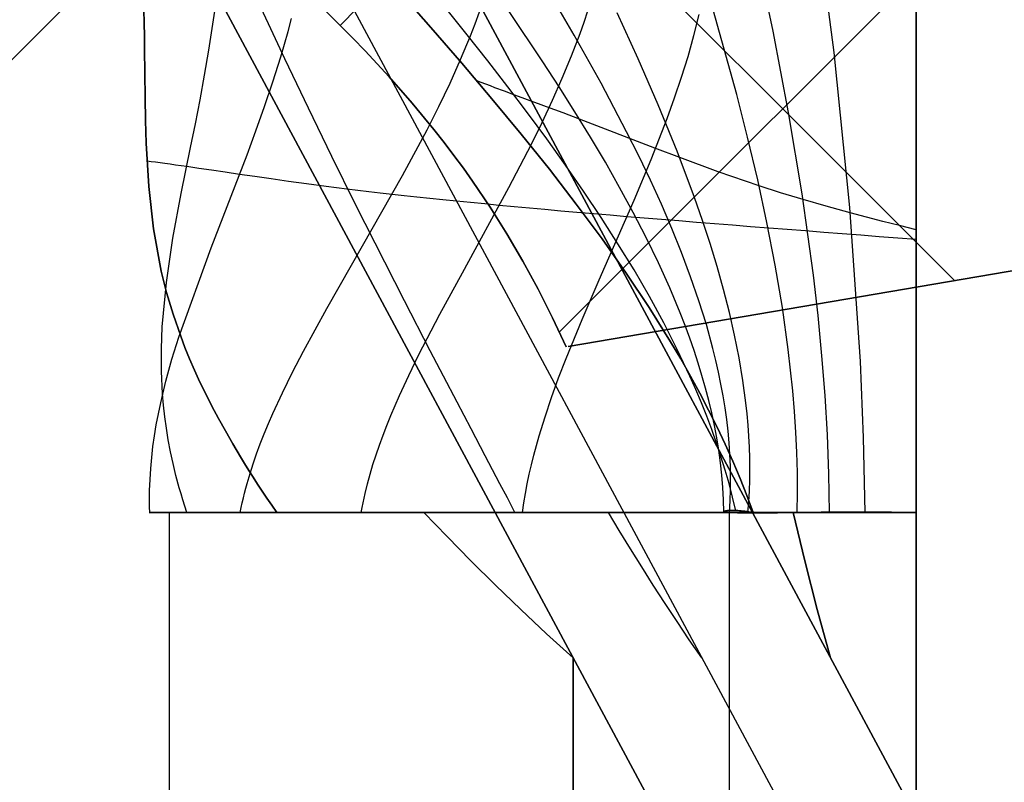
# Model space of a CAD drawing. Header units: millimetres. Extents: x -1030 to 192, y -442 to 180.
# Tile 101 of 256: x -1019.33 to -1016.76, y 152.97 to 154.96. Entities that reach past the tile are written whole.
import ezdxf

# ---------------------------------------------------------------- set-up
doc = ezdxf.new("R2010")
doc.units = ezdxf.units.MM
doc.header["$MEASUREMENT"] = 0
doc.layers.add('OVIDIO 120x60x72h', color=7, linetype='Continuous')

msp = doc.modelspace()

# ---------------------------------------------------------------- linework, layer by layer
at = {"layer": 'OVIDIO 120x60x72h'}
for points in [[(-1028.4247, 145.7827), (-995.8984, 178.3089)], [(-995.8984, 178.3089), (-1028.4247, 145.7827)], [(-1001.3785, 172.8289), (-1022.9446, 151.2627)], [(-1016.8928, 154.2791), (-1018.0257, 155.412)], [(-1016.807, 155.2615), (-1017.9232, 154.1453)], [(-1016.9931, 153.6748), (-1016.9931, 155.1748)], [(-1016.9931, 155.1748), (-1016.9931, 153.6748)], [(-1018.9396, -131.0046), (-1018.9396, 153.6748)], [(-1017.4798, -131.0046), (-1017.4798, 153.675)], [(-1016.9931, 153.6748), (-1016.9931, -131.0046)], [(-1016.9931, -131.0046), (-1016.9931, 153.6748)], [(-1017.8876, 153.2953), (-1017.8876, -131.0046)], [(-1017.8876, -131.0046), (-1017.8876, 153.2953)]]:
    msp.add_lwpolyline(points, dxfattribs=at)
at = {"layer": 'OVIDIO 120x60x72h', "extrusion": (0.999884, -0.000231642, -0.015217)}
for points in [[(146.6048, 19.9078), (157.5675, 739.9912)], [(157.5675, 739.9912), (146.6048, 19.9078)], [(156.5071, 740.0074), (145.5444, 19.924)], [(145.5444, 19.924), (156.5071, 740.0074)]]:
    msp.add_lwpolyline(points, dxfattribs=at)
at = {"layer": 'OVIDIO 120x60x72h', "extrusion": (-0.000231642, 0.999884, -0.015217)}
for points in [[(1019.0748, 757.8813), (1030.0376, 37.791)], [(1017.5748, 757.8643), (1028.5377, 37.7672)]]:
    msp.add_lwpolyline(points, dxfattribs=at)
at = {"layer": 'OVIDIO 120x60x72h', "extrusion": (0.703976, 0.709897, -0.021523)}
for points in [[(832.3064, 742.3619), (832.3896, 24.6187), (832.3982, 22.1714)], [(832.3982, 22.1714), (832.3896, 24.6187), (832.3064, 742.3619)]]:
    msp.add_lwpolyline(points, dxfattribs=at)
at = {"layer": 'OVIDIO 120x60x72h', "extrusion": (0.881185, 0.265561, 0.391139)}
for points in [[(442.9632, 1058.8039), (396.6429, 998.6857)], [(396.6429, 998.6857), (442.9632, 1058.8039)]]:
    msp.add_lwpolyline(points, dxfattribs=at)
at = {"layer": 'OVIDIO 120x60x72h', "extrusion": (1, 0, 0)}
for points in [[(155.1748, 755.5783), (153.6748, 755.5783)], [(153.6748, 755.5783), (155.1748, 755.5783)], [(-131.0046, 755.5783), (153.6748, 755.5783)], [(153.6748, 755.5783), (-131.0046, 755.5783)]]:
    msp.add_lwpolyline(points, dxfattribs=at)
at = {"layer": 'OVIDIO 120x60x72h', "extrusion": (-0.000231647, 0.999885, -0.015188)}
for points in [[(1029.4431, 37.7649), (1018.4586, 757.862)], [(1018.4586, 757.862), (1029.4431, 37.7649)]]:
    msp.add_lwpolyline(points, dxfattribs=at)
at = {"layer": 'OVIDIO 120x60x72h', "extrusion": (0.881208, 0.265507, 0.391124)}
for points in [[(396.5612, 1000.1177), (442.1809, 1059.3378)], [(442.1809, 1059.3378), (396.5612, 1000.1177)]]:
    msp.add_lwpolyline(points, dxfattribs=at)
at = {"layer": 'OVIDIO 120x60x72h', "extrusion": (-0.161494, 0.982777, 0.089824)}
msp.add_lwpolyline([(980.4405, 724.2378), (979.5772, 723.7659)], dxfattribs=at)
at = {"layer": 'OVIDIO 120x60x72h', "extrusion": (-6.90177e-06, -1.1773e-06, 1)}
for points in [[(-1017.9003, 154.1072), (-1016.2998, 154.3802)], [(-1016.2998, 154.3802), (-1017.9003, 154.1072)]]:
    msp.add_lwpolyline(points, dxfattribs=at)
at = {"layer": 'OVIDIO 120x60x72h', "extrusion": (0.881275, 0.265352, 0.39108)}
msp.add_lwpolyline([(439.0134, 1056.387), (440.9392, 1058.8883)], dxfattribs=at)
at = {"layer": 'OVIDIO 120x60x72h', "extrusion": (0.881271, 0.26535, 0.391089)}
for points in [[(438.9226, 1056.4616), (441.0379, 1059.2091)], [(441.0379, 1059.2091), (438.9226, 1056.4616)]]:
    msp.add_lwpolyline(points, dxfattribs=at)
at = {"layer": 'OVIDIO 120x60x72h', "extrusion": (-0.276068, -0.12261, 0.953286)}
msp.add_lwpolyline([(-552.8899, -597.4577), (-552.8899, -598.9577)], dxfattribs=at)
at = {"layer": 'OVIDIO 120x60x72h', "extrusion": (0, 1, 0)}
for points in [[(1018.2768, 753.5446), (1018.3042, 753.5679), (1018.3312, 753.5918), (1018.3577, 753.6162), (1018.3839, 753.641), (1018.4096, 753.6664), (1018.4349, 753.6922), (1018.4597, 753.7185), (1018.4841, 753.7452), (1018.5079, 753.7724), (1018.5313, 753.8), (1018.5541, 753.828), (1018.5764, 753.8563), (1018.5982, 753.8851), (1018.6195, 753.9142), (1018.6402, 753.9437), (1018.6603, 753.9735)], [(1018.6603, 753.9735), (1018.6402, 753.9437), (1018.6195, 753.9142), (1018.5982, 753.8851), (1018.5764, 753.8563), (1018.5541, 753.828), (1018.5313, 753.8), (1018.5079, 753.7724), (1018.4841, 753.7452), (1018.4597, 753.7185), (1018.4349, 753.6922), (1018.4096, 753.6664), (1018.3839, 753.641), (1018.3577, 753.6162), (1018.3312, 753.5918), (1018.3042, 753.5679), (1018.2768, 753.5446)], [(1018.3499, 753.6089), (1017.9158, 754.477)], [(1018.2768, 753.5446), (1017.3141, 754.6949)], [(1017.3141, 754.6949), (1018.2768, 753.5446)], [(1017.7756, 754.1435), (1018.1398, 754.3256)], [(1017.8876, 753.2894), (1017.2167, 754.6311)], [(1017.2167, 754.6311), (1017.8876, 753.2894)]]:
    msp.add_lwpolyline(points, dxfattribs=at)
at = {"layer": 'OVIDIO 120x60x72h', "extrusion": (1.14478e-05, 1, 7.74097e-06)}
for points in [[(1018.6621, 753.9724), (1017.4195, 754.8126)], [(1017.4195, 754.8126), (1018.6621, 753.9724)]]:
    msp.add_lwpolyline(points, dxfattribs=at)
at = {"layer": 'OVIDIO 120x60x72h', "extrusion": (-8.62884e-05, 1, 9.90808e-05)}
for points in [[(1017.4045, 754.7985), (1017.3992, 754.7902), (1017.3937, 754.782), (1017.3881, 754.7739), (1017.3822, 754.7659), (1017.3763, 754.758), (1017.3701, 754.7502), (1017.3638, 754.7425), (1017.3574, 754.735), (1017.3508, 754.7275), (1017.344, 754.7203), (1017.3371, 754.7131), (1017.3301, 754.7061), (1017.323, 754.6993), (1017.3157, 754.6926), (1017.3083, 754.686), (1017.3008, 754.6796)], [(1017.3008, 754.6796), (1017.3083, 754.686), (1017.3157, 754.6926), (1017.323, 754.6993), (1017.3301, 754.7061), (1017.3371, 754.7131), (1017.344, 754.7203), (1017.3508, 754.7275), (1017.3574, 754.735), (1017.3638, 754.7425), (1017.3701, 754.7502), (1017.3763, 754.758), (1017.3822, 754.7659), (1017.3881, 754.7739), (1017.3937, 754.782), (1017.3992, 754.7902), (1017.4045, 754.7985)]]:
    msp.add_lwpolyline(points, dxfattribs=at)
at = {"layer": 'OVIDIO 120x60x72h', "extrusion": (0.108979, -0.202852, 0.973126)}
for points in [[(-824.1299, 613.0002), (-824.1299, 773.6561)], [(-824.1299, 773.6561), (-824.1299, 613.0002)], [(-823.8344, 773.6561), (-823.8344, 613.0002)], [(-823.539, 773.6561), (-823.539, 613.0002)], [(-823.539, 613.0002), (-823.539, 773.6561)]]:
    msp.add_lwpolyline(points, dxfattribs=at)
at = {"layer": 'OVIDIO 120x60x72h', "extrusion": (1, 9.4522e-07, 0)}
for points in [[(-131.0036, 754.6316), (153.2963, 754.6311)], [(153.2963, 754.6311), (-131.0036, 754.6316)]]:
    msp.add_lwpolyline(points, dxfattribs=at)
at = {"layer": 'OVIDIO 120x60x72h'}
for points in [[(-1017.4454, 156.0166, 755.5721), (-1017.7814, 155.6583, 755.5783), (-1018.135, 155.3048, 755.5783), (-1018.4056, 155.0367, 755.5906), (-1018.4945, 154.9445, 755.5924)], [(-1018.4945, 154.9445, 755.5924), (-1018.4056, 155.0367, 755.5906), (-1018.135, 155.3048, 755.5783), (-1017.7814, 155.6583, 755.5783), (-1017.4454, 156.0166, 755.5721)], [(-1017.3029, 153.6748, 755.4716), (-1017.3021, 153.7265, 755.4729), (-1017.3025, 153.7787, 755.4747), (-1017.304, 153.8313, 755.4769), (-1017.3065, 153.8843, 755.4795), (-1017.3101, 153.9377, 755.4824), (-1017.3146, 153.9915, 755.4857), (-1017.3265, 154.0999, 755.4931), (-1017.3419, 154.2093, 755.5014), (-1017.3605, 154.3196, 755.5104), (-1017.382, 154.4304, 755.5198), (-1017.4061, 154.5416, 755.5293), (-1017.4325, 154.6529, 755.5386), (-1017.4609, 154.7641, 755.5476), (-1017.5224, 154.9853, 755.5632), (-1017.5884, 155.2032, 755.5742), (-1017.6222, 155.3105, 755.5772), (-1017.6563, 155.4162, 755.5783)], [(-1017.2189, 153.6748, 755.5251), (-1017.2204, 153.7751, 755.5255), (-1017.2243, 153.8767, 755.5271), (-1017.2304, 153.9795, 755.5296), (-1017.2386, 154.0833, 755.533), (-1017.2489, 154.188, 755.537), (-1017.261, 154.2934, 755.5415), (-1017.2903, 154.5053, 755.5513), (-1017.3256, 154.7177, 755.5612), (-1017.366, 154.9293, 755.5699), (-1017.4103, 155.1385, 755.576), (-1017.4577, 155.3439, 755.5783)], [(-1017.1259, 153.6748, 755.5607), (-1017.1303, 153.87, 755.561), (-1017.1386, 154.0681, 755.5627), (-1017.1664, 154.47, 755.5689), (-1017.2072, 154.8736, 755.5753), (-1017.2592, 155.2717, 755.5783)], [(-1017.4632, 153.679, 754.9045), (-1017.4717, 153.7145, 754.9253), (-1017.4809, 153.7499, 754.9458), (-1017.491, 153.7852, 754.9659), (-1017.5019, 153.8204, 754.9857), (-1017.5135, 153.8556, 755.0052), (-1017.526, 153.8907, 755.0243), (-1017.5392, 153.9257, 755.0432), (-1017.5531, 153.9607, 755.0617), (-1017.5678, 153.9955, 755.0799), (-1017.5831, 154.0304, 755.0977), (-1017.6158, 154.0998, 755.1325), (-1017.651, 154.1691, 755.166), (-1017.6887, 154.2381, 755.1982), (-1017.7285, 154.3069, 755.2291), (-1017.7705, 154.3755, 755.2587), (-1017.8144, 154.444, 755.287), (-1017.8601, 154.5124, 755.3139), (-1017.9074, 154.5806, 755.3396), (-1017.9563, 154.6487, 755.364), (-1018.0064, 154.7167, 755.3871), (-1018.0577, 154.7846, 755.4089), (-1018.1101, 154.8525, 755.4293), (-1018.1633, 154.9203, 755.4485), (-1018.2718, 155.0559, 755.4829)], [(-1017.4178, 153.6748, 754.8138), (-1017.4343, 153.7192, 754.8393), (-1017.4521, 153.7636, 754.8646), (-1017.4709, 153.8081, 754.8898), (-1017.4909, 153.8525, 754.9147), (-1017.512, 153.8969, 754.9393), (-1017.5341, 153.9414, 754.9638), (-1017.5574, 153.9859, 754.9879), (-1017.5817, 154.0304, 755.0118), (-1017.607, 154.0749, 755.0354), (-1017.6334, 154.1195, 755.0587), (-1017.6891, 154.2089, 755.1044), (-1017.7487, 154.2986, 755.1487), (-1017.8121, 154.3885, 755.1916), (-1017.8791, 154.4789, 755.2329), (-1017.9494, 154.5697, 755.2726), (-1018.0228, 154.6611, 755.3105), (-1018.099, 154.7532, 755.3465), (-1018.1777, 154.846, 755.3804), (-1018.2585, 154.9396, 755.4121), (-1018.3412, 155.0341, 755.4415)], [(-1018.3412, 155.0341, 755.4415), (-1018.2585, 154.9396, 755.4121), (-1018.1777, 154.846, 755.3804), (-1018.099, 154.7532, 755.3465), (-1018.0228, 154.6611, 755.3105), (-1017.9494, 154.5697, 755.2726), (-1017.8791, 154.4789, 755.2329), (-1017.8121, 154.3885, 755.1916), (-1017.7487, 154.2986, 755.1487), (-1017.6891, 154.2089, 755.1044), (-1017.6334, 154.1195, 755.0587), (-1017.607, 154.0749, 755.0354), (-1017.5817, 154.0304, 755.0118), (-1017.5574, 153.9859, 754.9879), (-1017.5341, 153.9414, 754.9638), (-1017.512, 153.8969, 754.9393), (-1017.4909, 153.8525, 754.9147), (-1017.4709, 153.8081, 754.8898), (-1017.4521, 153.7636, 754.8646), (-1017.4343, 153.7192, 754.8393), (-1017.4178, 153.6748, 754.8138)], [(-1017.4801, 153.6747, 755.1972), (-1017.4781, 153.7047, 755.2068), (-1017.477, 153.7347, 755.2163), (-1017.4768, 153.7649, 755.2257), (-1017.4773, 153.7951, 755.2351), (-1017.4786, 153.8255, 755.2445), (-1017.4807, 153.8559, 755.2538), (-1017.4836, 153.8864, 755.263), (-1017.4871, 153.917, 755.2721), (-1017.4914, 153.9477, 755.2812), (-1017.4964, 153.9785, 755.2903), (-1017.5021, 154.0093, 755.2992), (-1017.5085, 154.0402, 755.3081), (-1017.5155, 154.0712, 755.3169), (-1017.5231, 154.1022, 755.3256), (-1017.5401, 154.1644, 755.3428), (-1017.5595, 154.2269, 755.3596), (-1017.5811, 154.2895, 755.376), (-1017.6046, 154.3523, 755.3919), (-1017.6301, 154.4152, 755.4074), (-1017.6573, 154.4782, 755.4224), (-1017.6861, 154.5412, 755.4369), (-1017.7163, 154.6043, 755.4508), (-1017.7479, 154.6675, 755.4642), (-1017.8145, 154.7937, 755.4892), (-1017.8847, 154.9196, 755.5115), (-1017.9573, 155.045, 755.531)], [(-1019.0065, 154.9851, 756.4772), (-1019.0059, 154.9505, 756.4254), (-1019.0053, 154.9166, 756.3721), (-1019.0049, 154.8834, 756.3175), (-1019.0041, 154.819, 756.2044), (-1019.0033, 154.7568, 756.0869), (-1019.0021, 154.6965, 755.9655), (-1019.0003, 154.6379, 755.841), (-1018.9938, 154.5245, 755.5853), (-1018.9814, 154.414, 755.3251), (-1018.9611, 154.304, 755.066), (-1018.9471, 154.2484, 754.9384), (-1018.9304, 154.1919, 754.8131), (-1018.9105, 154.1344, 754.6908), (-1018.8993, 154.1051, 754.6309), (-1018.8872, 154.0755, 754.5721), (-1018.8742, 154.0454, 754.5143), (-1018.8602, 154.0148, 754.4576), (-1018.8453, 153.9837, 754.4023), (-1018.8293, 153.9521, 754.3482), (-1018.8123, 153.9199, 754.2955), (-1018.7941, 153.8871, 754.2444), (-1018.7749, 153.8536, 754.1948), (-1018.7544, 153.8194, 754.1469), (-1018.7438, 153.802, 754.1236), (-1018.7328, 153.7844, 754.1007), (-1018.7215, 153.7667, 754.0783), (-1018.7099, 153.7487, 754.0564), (-1018.698, 153.7306, 754.0349), (-1018.6858, 153.7122, 754.014), (-1018.6732, 153.6936, 753.9935), (-1018.6603, 153.6748, 753.9735)], [(-1018.6603, 153.6748, 753.9735), (-1018.6732, 153.6936, 753.9935), (-1018.6858, 153.7122, 754.014), (-1018.698, 153.7306, 754.0349), (-1018.7099, 153.7487, 754.0564), (-1018.7215, 153.7667, 754.0783), (-1018.7328, 153.7844, 754.1007), (-1018.7438, 153.802, 754.1236), (-1018.7544, 153.8194, 754.1469), (-1018.7749, 153.8536, 754.1948), (-1018.7941, 153.8871, 754.2444), (-1018.8123, 153.9199, 754.2955), (-1018.8293, 153.9521, 754.3482), (-1018.8453, 153.9837, 754.4023), (-1018.8602, 154.0148, 754.4576), (-1018.8742, 154.0454, 754.5143), (-1018.8872, 154.0755, 754.5721), (-1018.8993, 154.1051, 754.6309), (-1018.9105, 154.1344, 754.6908), (-1018.9304, 154.1919, 754.8131), (-1018.9471, 154.2484, 754.9384), (-1018.9611, 154.304, 755.066), (-1018.9814, 154.414, 755.3251), (-1018.9938, 154.5245, 755.5853), (-1019.0003, 154.6379, 755.841), (-1019.0021, 154.6965, 755.9655), (-1019.0033, 154.7568, 756.0869), (-1019.0041, 154.819, 756.2044), (-1019.0049, 154.8834, 756.3175), (-1019.0053, 154.9166, 756.3721), (-1019.0059, 154.9505, 756.4254), (-1019.0065, 154.9851, 756.4772)], [(-1018.8943, 153.6748, 754.4573), (-1018.8997, 153.6911, 754.4744), (-1018.9048, 153.7072, 754.492), (-1018.9097, 153.7232, 754.5099), (-1018.9143, 153.7392, 754.5283), (-1018.9229, 153.7708, 754.5662), (-1018.9304, 153.8021, 754.6057), (-1018.9371, 153.8331, 754.6465), (-1018.9428, 153.8638, 754.6888), (-1018.9477, 153.8942, 754.7323), (-1018.9518, 153.9244, 754.7771), (-1018.9551, 153.9543, 754.823), (-1018.9576, 153.984, 754.8701), (-1018.9605, 154.0429, 754.9671), (-1018.9607, 154.1012, 755.0677), (-1018.9585, 154.1591, 755.1712), (-1018.9478, 154.2742, 755.3849), (-1018.9306, 154.3896, 755.6037), (-1018.9089, 154.5065, 755.823), (-1018.8847, 154.6264, 756.0384), (-1018.8723, 154.6879, 756.1432), (-1018.86, 154.7505, 756.2453), (-1018.8481, 154.8146, 756.3442), (-1018.8369, 154.8802, 756.4393), (-1018.8316, 154.9137, 756.4852), (-1018.8266, 154.9476, 756.53), (-1018.8219, 154.9819, 756.5735)], [(-1018.7552, 153.6748, 756.0245), (-1018.7527, 153.6873, 756.029), (-1018.7501, 153.6999, 756.0337), (-1018.7472, 153.7125, 756.0387), (-1018.7441, 153.7251, 756.0439), (-1018.7408, 153.7378, 756.0493), (-1018.7373, 153.7505, 756.055), (-1018.7298, 153.7761, 756.067), (-1018.7215, 153.8018, 756.0798), (-1018.7125, 153.8277, 756.0935), (-1018.7029, 153.8537, 756.108), (-1018.6926, 153.8799, 756.1232), (-1018.6816, 153.9063, 756.1391), (-1018.6701, 153.9328, 756.1557), (-1018.6454, 153.9863, 756.1908), (-1018.6188, 154.0404, 756.2282), (-1018.5904, 154.0951, 756.2677), (-1018.5296, 154.2062, 756.3514), (-1018.4649, 154.3196, 756.4397), (-1018.3322, 154.5529, 756.6212), (-1018.2682, 154.6727, 756.7098), (-1018.2377, 154.7333, 756.7526), (-1018.2084, 154.7943, 756.7939), (-1018.1808, 154.8558, 756.8336), (-1018.1549, 154.9178, 756.8714), (-1018.1428, 154.949, 756.8894), (-1018.1312, 154.9803, 756.9069)], [(-1018.0392, 153.6748, 754.3936), (-1018.0589, 153.7124, 754.4247), (-1018.0783, 153.7495, 754.4567), (-1018.0975, 153.786, 754.4895), (-1018.1164, 153.8221, 754.523), (-1018.1536, 153.893, 754.5924), (-1018.1898, 153.9622, 754.6644), (-1018.2251, 154.03, 754.7386), (-1018.2597, 154.0965, 754.8148), (-1018.3267, 154.2262, 754.9715), (-1018.4545, 154.478, 755.2928), (-1018.5163, 154.6028, 755.4517), (-1018.5775, 154.7288, 755.6058), (-1018.6081, 154.7926, 755.6801), (-1018.6387, 154.8573, 755.7522), (-1018.6694, 154.9229, 755.8216), (-1018.7003, 154.9897, 755.8881)], [(-1018.4945, 154.9445, 755.5924), (-1018.5301, 154.9801, 755.5922)], [(-1018.5301, 154.9801, 755.5922), (-1018.4945, 154.9445, 755.5924)], [(-1018.4397, 153.6748, 756.4595), (-1018.4374, 153.6872, 756.4618), (-1018.435, 153.6996, 756.4642), (-1018.4296, 153.7244, 756.4696), (-1018.4235, 153.7494, 756.4755), (-1018.4167, 153.7745, 756.4821), (-1018.4092, 153.7997, 756.4891), (-1018.401, 153.8251, 756.4967), (-1018.3923, 153.8505, 756.5048), (-1018.3829, 153.8761, 756.5133), (-1018.373, 153.9018, 756.5223), (-1018.3626, 153.9275, 756.5318), (-1018.3402, 153.9795, 756.5518), (-1018.316, 154.0318, 756.5734), (-1018.2903, 154.0846, 756.5962), (-1018.2351, 154.1914, 756.6451), (-1018.1762, 154.2999, 756.697), (-1018.0551, 154.5217, 756.8045), (-1017.9963, 154.6348, 756.8573), (-1017.9682, 154.6919, 756.8828), (-1017.9412, 154.7494, 756.9075), (-1017.9156, 154.8072, 756.9313), (-1017.8915, 154.8653, 756.9539), (-1017.8693, 154.9238, 756.9752), (-1017.8589, 154.9532, 756.9853), (-1017.849, 154.9826, 756.995)], [(-1017.4942, 153.6755, 755.0657), (-1017.4951, 153.7077, 755.081), (-1017.4969, 153.7399, 755.0961), (-1017.4996, 153.7722, 755.111), (-1017.5032, 153.8045, 755.1257), (-1017.5077, 153.8369, 755.1401), (-1017.513, 153.8692, 755.1544), (-1017.5191, 153.9017, 755.1684), (-1017.5261, 153.9341, 755.1822), (-1017.5338, 153.9666, 755.1958), (-1017.5423, 153.9992, 755.2091), (-1017.5515, 154.0317, 755.2223), (-1017.5615, 154.0643, 755.2352), (-1017.5722, 154.0969, 755.2479), (-1017.5835, 154.1295, 755.2604), (-1017.5956, 154.1622, 755.2726), (-1017.6082, 154.1949, 755.2846), (-1017.6354, 154.2603, 755.308), (-1017.665, 154.3258, 755.3304), (-1017.6967, 154.3913, 755.3519), (-1017.7305, 154.4568, 755.3725), (-1017.7661, 154.5224, 755.3922), (-1017.8034, 154.588, 755.4109), (-1017.8423, 154.6535, 755.4286), (-1017.8826, 154.7191, 755.4454), (-1017.924, 154.7846, 755.4613), (-1017.9665, 154.8501, 755.4761), (-1018.0541, 154.9808, 755.5029)], [(-1018.0197, 153.6748, 756.7947), (-1018.0161, 153.6996, 756.7969), (-1018.0118, 153.7245, 756.7993), (-1018.0071, 153.7493, 756.802), (-1018.0018, 153.7742, 756.805), (-1017.9961, 153.7992, 756.8082), (-1017.9898, 153.8241, 756.8117), (-1017.976, 153.8742, 756.8192), (-1017.9605, 153.9244, 756.8277), (-1017.9436, 153.9748, 756.8368), (-1017.9253, 154.0254, 756.8467), (-1017.9058, 154.0761, 756.8571), (-1017.8641, 154.1781, 756.8795), (-1017.8198, 154.281, 756.9033), (-1017.7284, 154.4893, 756.9526), (-1017.6841, 154.595, 756.9768), (-1017.6424, 154.7017, 756.9999), (-1017.623, 154.7554, 757.0108), (-1017.6047, 154.8095, 757.0212), (-1017.5878, 154.8638, 757.0309), (-1017.5724, 154.9185, 757.04), (-1017.5586, 154.9734, 757.0483)], [(-1017.4316, 153.6747, 755.3208), (-1017.4295, 153.7028, 755.3254), (-1017.4279, 153.731, 755.33), (-1017.427, 153.7593, 755.3347), (-1017.4267, 153.7877, 755.3395), (-1017.427, 153.8163, 755.3444), (-1017.4279, 153.8449, 755.3493), (-1017.4293, 153.8737, 755.3543), (-1017.4314, 153.9026, 755.3594), (-1017.434, 153.9315, 755.3645), (-1017.4371, 153.9606, 755.3697), (-1017.4449, 154.019, 755.3802), (-1017.4546, 154.0778, 755.3908), (-1017.4663, 154.1369, 755.4015), (-1017.4798, 154.1962, 755.4122), (-1017.495, 154.2558, 755.423), (-1017.5118, 154.3156, 755.4337), (-1017.5301, 154.3756, 755.4444), (-1017.5497, 154.4357, 755.455), (-1017.5707, 154.4959, 755.4653), (-1017.6161, 154.6165, 755.4855), (-1017.6654, 154.7372, 755.5045), (-1017.7179, 154.8576, 755.5221), (-1017.7727, 154.9776, 755.5379)], [(-1018.991, 153.6748, 754.9859), (-1018.9915, 153.6892, 754.9984), (-1018.9917, 153.7035, 755.0113), (-1018.9917, 153.7179, 755.0246), (-1018.9915, 153.7322, 755.0382), (-1018.9905, 153.7608, 755.0664), (-1018.9887, 153.7894, 755.096), (-1018.9861, 153.8179, 755.1269), (-1018.9828, 153.8464, 755.1591), (-1018.9788, 153.8749, 755.1923), (-1018.9741, 153.9034, 755.2267), (-1018.9627, 153.9603, 755.2986), (-1018.949, 154.0174, 755.3742), (-1018.9332, 154.0746, 755.453), (-1018.9156, 154.132, 755.5346), (-1018.8315, 154.3651, 755.879), (-1018.7376, 154.6071, 756.2292), (-1018.7144, 154.6695, 756.3141), (-1018.6919, 154.7329, 756.397), (-1018.6703, 154.7972, 756.4774), (-1018.6497, 154.8625, 756.5549), (-1018.6306, 154.929, 756.6288), (-1018.6216, 154.9626, 756.6644)], [(-1018.4945, 154.9445, 755.5924), (-1018.4619, 154.9116, 755.5919), (-1018.4297, 154.8782, 755.5907), (-1018.3669, 154.8103, 755.5867), (-1018.307, 154.7417, 755.5821), (-1018.2506, 154.6733, 755.5783), (-1018.224, 154.6394, 755.5772), (-1018.1983, 154.6056, 755.5766), (-1018.1736, 154.572, 755.5764), (-1018.1497, 154.5383, 755.5765), (-1018.104, 154.4704, 755.5774), (-1018.0605, 154.4012, 755.5783), (-1018.0187, 154.3301, 755.5787), (-1017.9787, 154.2571, 755.5787), (-1017.9409, 154.1824, 755.5785), (-1017.9055, 154.1064, 755.5783)], [(-1017.9055, 154.1064, 755.5783), (-1017.9409, 154.1824, 755.5785), (-1017.9787, 154.2571, 755.5787), (-1018.0187, 154.3301, 755.5787), (-1018.0605, 154.4012, 755.5783), (-1018.104, 154.4704, 755.5774), (-1018.1497, 154.5383, 755.5765), (-1018.1736, 154.572, 755.5764), (-1018.1983, 154.6056, 755.5766), (-1018.224, 154.6394, 755.5772), (-1018.2506, 154.6733, 755.5783), (-1018.307, 154.7417, 755.5821), (-1018.3669, 154.8103, 755.5867), (-1018.4297, 154.8782, 755.5907), (-1018.4619, 154.9116, 755.5919), (-1018.4945, 154.9445, 755.5924)], [(-1016.9932, 154.4118, 755.5783), (-1017.0364, 154.4226, 755.5777), (-1017.0797, 154.4336, 755.5758), (-1017.1227, 154.4447, 755.5728), (-1017.1652, 154.4561, 755.5686), (-1017.1966, 154.4646, 755.5648), (-1017.2275, 154.4732, 755.5605), (-1017.2881, 154.4906, 755.5506), (-1017.3464, 154.5083, 755.5396), (-1017.4026, 154.5262, 755.5279), (-1017.5091, 154.5626, 755.5043), (-1017.6095, 154.5998, 755.4828), (-1017.6745, 154.6248, 755.4709), (-1017.871, 154.7005, 755.4408), (-1017.9135, 154.7163, 755.4333), (-1017.9564, 154.7321, 755.4247), (-1017.9778, 154.74, 755.4198), (-1017.9992, 154.7479, 755.4144), (-1018.0205, 154.7558, 755.4086), (-1018.0417, 154.7636, 755.4023), (-1018.0666, 154.7729, 755.394), (-1018.0911, 154.7821, 755.3849), (-1018.1032, 154.7867, 755.3801), (-1018.1152, 154.7913, 755.375), (-1018.127, 154.7959, 755.3697), (-1018.1387, 154.8004, 755.3641)], [(-1016.9931, 154.3861, 757.0783), (-1017.0412, 154.3898, 757.0778), (-1017.0894, 154.3936, 757.0761), (-1017.1375, 154.3973, 757.0734), (-1017.1857, 154.4011, 757.0695), (-1017.2339, 154.4048, 757.0646), (-1017.2819, 154.4086, 757.0587), (-1017.3298, 154.4123, 757.0517), (-1017.3775, 154.4161, 757.0436), (-1017.425, 154.4198, 757.0345), (-1017.4722, 154.4236, 757.0244), (-1017.5191, 154.4273, 757.0132), (-1017.5656, 154.431, 757.001), (-1017.6118, 154.4348, 756.9879), (-1017.6574, 154.4385, 756.9737), (-1017.7026, 154.4422, 756.9585), (-1017.7472, 154.4459, 756.9424), (-1017.7912, 154.4496, 756.9253), (-1017.8346, 154.4533, 756.9073), (-1017.8774, 154.457, 756.8884), (-1017.9194, 154.4607, 756.8687), (-1017.9608, 154.4644, 756.8481), (-1018.0013, 154.468, 756.8269), (-1018.0411, 154.4717, 756.8049), (-1018.08, 154.4753, 756.7823), (-1018.118, 154.479, 756.759), (-1018.1552, 154.4826, 756.7352), (-1018.1915, 154.4862, 756.7109), (-1018.2269, 154.4898, 756.6862), (-1018.2614, 154.4934, 756.661), (-1018.295, 154.4969, 756.6356), (-1018.3277, 154.5005, 756.6098), (-1018.3595, 154.504, 756.5838), (-1018.3903, 154.5075, 756.5576), (-1018.4202, 154.511, 756.5313), (-1018.4775, 154.518, 756.4782), (-1018.5314, 154.5248, 756.4248), (-1018.5821, 154.5314, 756.3711), (-1018.6298, 154.5379, 756.3174), (-1018.6748, 154.5442, 756.2639), (-1018.7171, 154.5503, 756.2106), (-1018.757, 154.5561, 756.1578), (-1018.7946, 154.5617, 756.1056), (-1018.8301, 154.5669, 756.0537), (-1018.8635, 154.5718, 756.002), (-1018.8949, 154.5764, 755.9501), (-1018.9243, 154.5806, 755.8978), (-1018.9382, 154.5825, 755.8714), (-1018.9515, 154.5843, 755.8449), (-1018.9641, 154.5861, 755.8181), (-1018.9762, 154.5877, 755.791), (-1018.9875, 154.5892, 755.7637), (-1018.9981, 154.5905, 755.7361)], [(-1016.9931, 153.6748, 757.0783), (-1017.0375, 153.6748, 757.0778), (-1017.0823, 153.6748, 757.0763), (-1017.1274, 153.6748, 757.0738), (-1017.1729, 153.6748, 757.0702), (-1017.2186, 153.6748, 757.0656), (-1017.2645, 153.6748, 757.0598), (-1017.3107, 153.6748, 757.0529), (-1017.3571, 153.6748, 757.0449), (-1017.4036, 153.6748, 757.0357), (-1017.4502, 153.6748, 757.0254), (-1017.4968, 153.6748, 757.0138), (-1017.5435, 153.6748, 757.0011), (-1017.5901, 153.6748, 756.9871), (-1017.6366, 153.6748, 756.972), (-1017.6831, 153.6748, 756.9555), (-1017.7293, 153.6748, 756.9379), (-1017.7754, 153.6748, 756.919), (-1017.8212, 153.6748, 756.8988), (-1017.8666, 153.6748, 756.8775), (-1017.9117, 153.6748, 756.8549), (-1017.9564, 153.6748, 756.831), (-1018.0007, 153.6748, 756.806), (-1018.0444, 153.6748, 756.7797), (-1018.0876, 153.6748, 756.7523), (-1018.1301, 153.6748, 756.7237), (-1018.172, 153.6748, 756.6939), (-1018.2133, 153.6748, 756.663), (-1018.2537, 153.6748, 756.631), (-1018.2934, 153.6748, 756.5979), (-1018.3323, 153.6748, 756.5638), (-1018.3703, 153.6748, 756.5286), (-1018.4074, 153.6748, 756.4925), (-1018.4435, 153.6748, 756.4554), (-1018.4786, 153.6748, 756.4174), (-1018.5128, 153.6748, 756.3786), (-1018.5458, 153.6748, 756.3389), (-1018.5779, 153.6748, 756.2984), (-1018.6088, 153.6748, 756.2572), (-1018.6385, 153.6748, 756.2153), (-1018.6671, 153.6748, 756.1727), (-1018.6946, 153.6748, 756.1296), (-1018.7208, 153.6748, 756.0858), (-1018.7459, 153.6748, 756.0416), (-1018.7697, 153.6748, 755.9969), (-1018.7923, 153.6748, 755.9518), (-1018.8137, 153.6748, 755.9063), (-1018.8338, 153.6748, 755.8605), (-1018.8527, 153.6748, 755.8145), (-1018.8704, 153.6748, 755.7682), (-1018.8868, 153.6748, 755.7218), (-1018.902, 153.6748, 755.6752), (-1018.9159, 153.6748, 755.6286), (-1018.9287, 153.6748, 755.582), (-1018.9402, 153.6748, 755.5353), (-1018.9506, 153.6748, 755.4887), (-1018.9598, 153.6748, 755.4422), (-1018.9678, 153.6748, 755.3959), (-1018.9746, 153.6748, 755.3497), (-1018.9804, 153.6748, 755.3037), (-1018.9851, 153.6748, 755.258), (-1018.9886, 153.6748, 755.2126), (-1018.9912, 153.6748, 755.1675), (-1018.9926, 153.6748, 755.1227), (-1018.9931, 153.6748, 755.0783), (-1018.9928, 153.6748, 755.0422), (-1018.9918, 153.6748, 755.006), (-1018.9902, 153.6748, 754.9698), (-1018.9879, 153.6748, 754.9335), (-1018.9849, 153.6748, 754.8972), (-1018.9813, 153.6748, 754.8609), (-1018.977, 153.6748, 754.8246), (-1018.972, 153.6748, 754.7883), (-1018.9664, 153.6748, 754.7521), (-1018.96, 153.6748, 754.7159), (-1018.953, 153.6748, 754.6798), (-1018.9454, 153.6748, 754.6439), (-1018.9371, 153.6748, 754.608), (-1018.9281, 153.6748, 754.5723), (-1018.9184, 153.6748, 754.5368), (-1018.9081, 153.6748, 754.5014), (-1018.8972, 153.6748, 754.4662), (-1018.8856, 153.6748, 754.4313), (-1018.8734, 153.6748, 754.3965), (-1018.8605, 153.6748, 754.3621), (-1018.847, 153.6748, 754.3279), (-1018.8329, 153.6748, 754.2939), (-1018.8182, 153.6748, 754.2603), (-1018.8029, 153.6748, 754.227), (-1018.787, 153.6748, 754.194), (-1018.7706, 153.6748, 754.1613), (-1018.7535, 153.6748, 754.1291), (-1018.7359, 153.6748, 754.0972), (-1018.7178, 153.6748, 754.0656), (-1018.6992, 153.6748, 754.0345), (-1018.68, 153.6748, 754.0038), (-1018.6603, 153.6748, 753.9735)], [(-1018.6603, 153.6748, 753.9735), (-1018.6787, 153.6748, 754.0018), (-1018.6965, 153.6748, 754.0303), (-1018.7138, 153.6748, 754.0592), (-1018.7305, 153.6748, 754.0883), (-1018.7468, 153.6748, 754.1178), (-1018.7625, 153.6748, 754.1475), (-1018.7777, 153.6748, 754.1775), (-1018.7923, 153.6748, 754.2077), (-1018.82, 153.6748, 754.2689), (-1018.8456, 153.6748, 754.331), (-1018.869, 153.6748, 754.394), (-1018.8903, 153.6748, 754.4577), (-1018.9095, 153.6748, 754.5221), (-1018.9266, 153.6748, 754.5871), (-1018.9415, 153.6748, 754.6527), (-1018.9542, 153.6748, 754.7188), (-1018.9649, 153.6748, 754.7852), (-1018.9733, 153.6748, 754.852), (-1018.9797, 153.6748, 754.919), (-1018.9838, 153.6748, 754.9862), (-1018.9858, 153.6748, 755.0535), (-1018.9857, 153.6748, 755.1208), (-1018.9834, 153.6748, 755.1881), (-1018.9789, 153.6748, 755.2552), (-1018.9723, 153.6748, 755.3222), (-1018.9635, 153.6748, 755.3889), (-1018.9525, 153.6748, 755.4552), (-1018.9393, 153.6748, 755.5211), (-1018.9239, 153.6748, 755.5865), (-1018.9064, 153.6748, 755.6514), (-1018.8867, 153.6748, 755.7156), (-1018.8648, 153.6748, 755.7791), (-1018.8407, 153.6748, 755.8418), (-1018.8278, 153.6748, 755.8729), (-1018.8144, 153.6748, 755.9037), (-1018.8004, 153.6748, 755.9342), (-1018.7859, 153.6748, 755.9646), (-1018.7708, 153.6748, 755.9947), (-1018.7552, 153.6748, 756.0245), (-1018.739, 153.6748, 756.054), (-1018.7223, 153.6748, 756.0832), (-1018.7051, 153.6748, 756.1121), (-1018.6874, 153.6748, 756.1407), (-1018.6692, 153.6748, 756.1689), (-1018.6504, 153.6748, 756.1968), (-1018.6312, 153.6748, 756.2244), (-1018.6115, 153.6748, 756.2516), (-1018.5708, 153.6748, 756.3049), (-1018.5282, 153.6748, 756.3569), (-1018.4838, 153.6748, 756.4073), (-1018.4378, 153.6748, 756.4563), (-1018.3901, 153.6748, 756.5037), (-1018.3409, 153.6748, 756.5495), (-1018.2902, 153.6748, 756.5937), (-1018.2381, 153.6748, 756.6362), (-1018.1846, 153.6748, 756.677), (-1018.1297, 153.6748, 756.7161), (-1018.0737, 153.6748, 756.7534), (-1018.0164, 153.6748, 756.7889), (-1017.9581, 153.6748, 756.8225), (-1017.8987, 153.6748, 756.8542), (-1017.8383, 153.6748, 756.884), (-1017.777, 153.6748, 756.9118), (-1017.7149, 153.6748, 756.9377), (-1017.6519, 153.6748, 756.9614), (-1017.5883, 153.6748, 756.9831), (-1017.5239, 153.6748, 757.0027), (-1017.459, 153.6748, 757.0201), (-1017.3936, 153.6748, 757.0353), (-1017.3276, 153.6748, 757.0483), (-1017.2613, 153.6748, 757.059), (-1017.228, 153.6748, 757.0635), (-1017.1946, 153.6748, 757.0674), (-1017.1611, 153.6748, 757.0707), (-1017.1276, 153.6748, 757.0734), (-1017.0941, 153.6748, 757.0756), (-1017.0605, 153.6748, 757.0771), (-1017.0268, 153.6748, 757.078), (-1016.9931, 153.6748, 757.0783)], [(-1017.8876, 153.2953, 753.2894), (-1017.9564, 153.3586, 753.3256), (-1018.0238, 153.4218, 753.3643), (-1018.0896, 153.4851, 753.4057), (-1018.1538, 153.5483, 753.4495), (-1018.2162, 153.6116, 753.4959), (-1018.2768, 153.6748, 753.5446)], [(-1018.2768, 153.6748, 753.5446), (-1018.2162, 153.6116, 753.4959), (-1018.1538, 153.5483, 753.4495), (-1018.0896, 153.4851, 753.4057), (-1018.0238, 153.4218, 753.3643), (-1017.9564, 153.3586, 753.3256), (-1017.8876, 153.2953, 753.2894)], [(-1017.5522, 153.2953, 753.9603), (-1017.5845, 153.3427, 753.9771), (-1017.6164, 153.3902, 753.9948), (-1017.6477, 153.4376, 754.0134), (-1017.6784, 153.4851, 754.0329), (-1017.7086, 153.5325, 754.0533), (-1017.7382, 153.58, 754.0746), (-1017.7671, 153.6274, 754.0967), (-1017.7954, 153.6748, 754.1197)], [(-1016.9931, 153.6748, 755.5783), (-1017.0093, 153.6749, 755.578), (-1017.0255, 153.675, 755.5772), (-1017.0416, 153.675, 755.5759), (-1017.0577, 153.6751, 755.5741), (-1017.0737, 153.6751, 755.5717), (-1017.0896, 153.6752, 755.5688), (-1017.1055, 153.6752, 755.5654), (-1017.1212, 153.6753, 755.5615), (-1017.1368, 153.6753, 755.5571), (-1017.1522, 153.6753, 755.5522), (-1017.1674, 153.6753, 755.5469), (-1017.1825, 153.6753, 755.541), (-1017.1974, 153.6753, 755.5346), (-1017.2121, 153.6752, 755.5278), (-1017.2265, 153.6752, 755.5205), (-1017.2407, 153.6751, 755.5127), (-1017.2546, 153.675, 755.5045), (-1017.2682, 153.6749, 755.4958), (-1017.2816, 153.6748, 755.4867), (-1017.2946, 153.6747, 755.4771), (-1017.3073, 153.6746, 755.4671), (-1017.3197, 153.6745, 755.4568), (-1017.3318, 153.6743, 755.446), (-1017.3435, 153.6742, 755.4348), (-1017.3549, 153.6741, 755.4233), (-1017.3659, 153.674, 755.4114), (-1017.3764, 153.6739, 755.3992), (-1017.3866, 153.6738, 755.3867), (-1017.3964, 153.6737, 755.3738), (-1017.4058, 153.6737, 755.3606), (-1017.4147, 153.6736, 755.3471), (-1017.4232, 153.6736, 755.3334), (-1017.4312, 153.6737, 755.3193), (-1017.4388, 153.6737, 755.305), (-1017.4459, 153.6738, 755.2905), (-1017.4525, 153.6739, 755.2758), (-1017.4587, 153.674, 755.2608), (-1017.4643, 153.6742, 755.2457), (-1017.4695, 153.6743, 755.2304), (-1017.4742, 153.6745, 755.215), (-1017.4784, 153.6747, 755.1994), (-1017.4821, 153.675, 755.1837), (-1017.4853, 153.6752, 755.168), (-1017.488, 153.6755, 755.1522), (-1017.4902, 153.6758, 755.1363), (-1017.4919, 153.676, 755.1204), (-1017.493, 153.6764, 755.1045), (-1017.4937, 153.6767, 755.0885), (-1017.4938, 153.6772, 755.0752), (-1017.4935, 153.6776, 755.0621), (-1017.4928, 153.678, 755.0492), (-1017.4918, 153.6784, 755.0365), (-1017.4905, 153.6787, 755.0239), (-1017.4889, 153.679, 755.0115), (-1017.4869, 153.6792, 754.9992), (-1017.4847, 153.6794, 754.987), (-1017.4822, 153.6796, 754.975), (-1017.4795, 153.6797, 754.9632), (-1017.4766, 153.6799, 754.9515), (-1017.4734, 153.6799, 754.9399), (-1017.47, 153.6799, 754.9285), (-1017.4663, 153.6798, 754.9172), (-1017.4624, 153.6797, 754.9061), (-1017.4583, 153.6795, 754.8951), (-1017.454, 153.6792, 754.8843), (-1017.4494, 153.6788, 754.8737), (-1017.4447, 153.6783, 754.8632), (-1017.4397, 153.6778, 754.853), (-1017.4345, 153.6771, 754.8429), (-1017.4291, 153.6764, 754.833), (-1017.4235, 153.6757, 754.8233), (-1017.4178, 153.6748, 754.8138)], [(-1017.4178, 153.6748, 754.8138), (-1017.4235, 153.6757, 754.8233), (-1017.4291, 153.6764, 754.833), (-1017.4345, 153.6771, 754.8429), (-1017.4397, 153.6778, 754.853), (-1017.4447, 153.6783, 754.8632), (-1017.4494, 153.6788, 754.8737), (-1017.454, 153.6792, 754.8843), (-1017.4583, 153.6795, 754.8951), (-1017.4624, 153.6797, 754.9061), (-1017.4663, 153.6798, 754.9172), (-1017.47, 153.6799, 754.9285), (-1017.4734, 153.6799, 754.9399), (-1017.4766, 153.6799, 754.9515), (-1017.4795, 153.6797, 754.9632), (-1017.4822, 153.6796, 754.975), (-1017.4847, 153.6794, 754.987), (-1017.4869, 153.6792, 754.9992), (-1017.4889, 153.679, 755.0115), (-1017.4905, 153.6787, 755.0239), (-1017.4918, 153.6784, 755.0365), (-1017.4928, 153.678, 755.0492), (-1017.4935, 153.6776, 755.0621), (-1017.4938, 153.6772, 755.0752), (-1017.4937, 153.6767, 755.0885), (-1017.493, 153.6764, 755.1045), (-1017.4919, 153.676, 755.1204), (-1017.4902, 153.6758, 755.1363), (-1017.488, 153.6755, 755.1522), (-1017.4853, 153.6752, 755.168), (-1017.4821, 153.675, 755.1837), (-1017.4784, 153.6747, 755.1994), (-1017.4742, 153.6745, 755.215), (-1017.4695, 153.6743, 755.2304), (-1017.4643, 153.6742, 755.2457), (-1017.4587, 153.674, 755.2608), (-1017.4525, 153.6739, 755.2758), (-1017.4459, 153.6738, 755.2905), (-1017.4388, 153.6737, 755.305), (-1017.4312, 153.6737, 755.3193), (-1017.4232, 153.6736, 755.3334), (-1017.4147, 153.6736, 755.3471), (-1017.4058, 153.6737, 755.3606), (-1017.3964, 153.6737, 755.3738), (-1017.3866, 153.6738, 755.3867), (-1017.3764, 153.6739, 755.3992), (-1017.3659, 153.674, 755.4114), (-1017.3549, 153.6741, 755.4233), (-1017.3435, 153.6742, 755.4348), (-1017.3318, 153.6743, 755.446), (-1017.3197, 153.6745, 755.4568), (-1017.3073, 153.6746, 755.4671), (-1017.2946, 153.6747, 755.4771), (-1017.2816, 153.6748, 755.4867), (-1017.2682, 153.6749, 755.4958), (-1017.2546, 153.675, 755.5045), (-1017.2407, 153.6751, 755.5127), (-1017.2265, 153.6752, 755.5205), (-1017.2121, 153.6752, 755.5278), (-1017.1974, 153.6753, 755.5346), (-1017.1825, 153.6753, 755.541), (-1017.1674, 153.6753, 755.5469), (-1017.1522, 153.6753, 755.5522), (-1017.1368, 153.6753, 755.5571), (-1017.1212, 153.6753, 755.5615), (-1017.1055, 153.6752, 755.5654), (-1017.0896, 153.6752, 755.5688), (-1017.0737, 153.6751, 755.5717), (-1017.0577, 153.6751, 755.5741), (-1017.0416, 153.675, 755.5759), (-1017.0255, 153.675, 755.5772), (-1017.0093, 153.6749, 755.578), (-1016.9931, 153.6748, 755.5783)], [(-1017.3141, 153.6748, 754.6949), (-1017.2833, 153.5483, 754.6711), (-1017.2508, 153.4218, 754.6498), (-1017.2167, 153.2953, 754.6311)], [(-1017.2167, 153.2953, 754.6311), (-1017.2508, 153.4218, 754.6498), (-1017.2833, 153.5483, 754.6711), (-1017.3141, 153.6748, 754.6949)]]:
    msp.add_polyline3d(points, dxfattribs=at)

doc.saveas('drawing.dxf')
